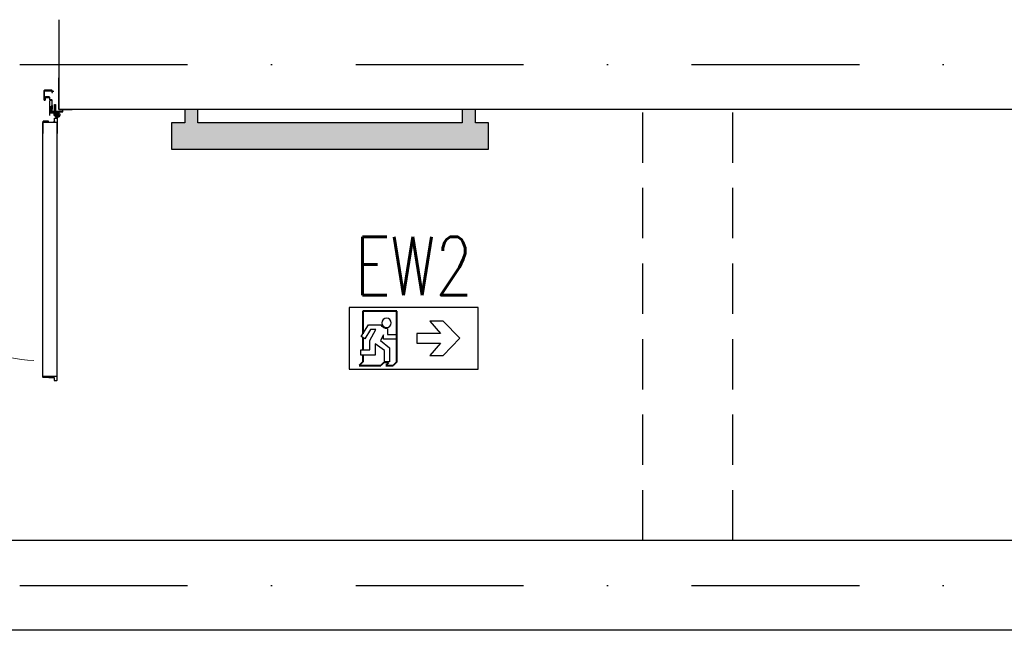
# Model space of a CAD drawing. Header units: millimetres. Extents: x 42924 to 92944, y -369470 to -179866.
# Tile 79 of 256: x 59478 to 59850, y -184587 to -184356. Entities that reach past the tile are written whole.
import ezdxf
from ezdxf.enums import TextEntityAlignment as Align

# ---------------------------------------------------------------- set-up
doc = ezdxf.new("R2010")
doc.units = ezdxf.units.MM
for name, pattern in [('CENTER', [0.6, 0.375, -0.075, 0.075, -0.075]), ('DASHDOT', [25.4, 12.7, -6.35, 0, -6.35]), ('HIDDEN', [9.525, 6.35, -3.175]), ('Hidden Line', [391.222223, 282.222223, -109])]:
    doc.linetypes.add(name, pattern=pattern)
doc.layers.get('0').update_dxf_attribs({"color": 8})
for name, color, linetype in [('!! 0_ Istn-sciany', 8, 'Continuous'), ('!! 0_ Istn-widok', 8, 'Continuous'), ('!! 0_Osie', 8, 'DASHDOT'), ('!! 2_Drzwi - nowe remont', 8, 'Continuous'), ('0-osie-liniA', 8, 'DASHDOT'), ('E1', 2, 'Continuous'), ('E_AW', 1, 'Continuous')]:
    doc.layers.add(name, color=color, linetype=linetype)
doc.layers.add('!! 0_Istn-grzejniki', color=8, linetype='Continuous', plot=False)
doc.styles.add('ELE1', font='romans.shx', dxfattribs={"width": 0.8, "height": 18})

# ---------------------------------------------------------------- blocks, each defined once
blk = doc.blocks.new('A$C6E7C69CA')
at = {"layer": 'E_AW', "lineweight": 40}
for p, q in [((30.87, 21.88), (43.67, 21.88)), ((30.87, 2.71), (30.87, 21.88)), ((43.67, 21.88), (43.67, 13.3)), ((43.67, 11.93), (43.67, 7.29)), ((43.67, 5.26), (43.67, 2.71)), ((30.87, 2.71), (32.22, 1.35)), ((34.94, 1.35), (32.22, 1.35)), ((33.91, 2.39), (34.94, 1.35)), ((35.83, 2.39), (36.86, 1.35)), ((45.03, 1.35), (36.86, 1.35)), ((43.67, 2.71), (45.03, 1.35))]:
    blk.add_line(p, q, dxfattribs=at)
at = {"layer": 'E_AW'}
for p, q in [((6.95, 11.64), (13.31, 18.16)), ((13.31, 18.16), (18.39, 18.16)), ((18.39, 18.16), (14.25, 13.45)), ((34.3, 15.36), (34.29, 13.07)), ((41.6, 16.7), (36.72, 16.71)), ((41.02, 10.79), (38.75, 14.93)), ((38.75, 14.93), (40.78, 14.93)), ((40.78, 14.93), (42.96, 11.45)), ((44.27, 12.33), (41.6, 16.7)), ((13.31, 5.13), (6.95, 11.64)), ((14.25, 13.45), (23.24, 13.45)), ((23.24, 13.45), (23.24, 9.83)), ((34.29, 13.07), (30.87, 13.07)), ((30.87, 13.07), (30.87, 11.31)), ((30.87, 11.31), (35.88, 11.3)), ((35.88, 11.3), (35.88, 12.92)), ((35.88, 12.92), (37.05, 10.76)), ((42.96, 11.45), (44.27, 12.33)), ((23.24, 9.83), (14.25, 9.83)), ((14.25, 9.83), (18.39, 5.13)), ((37.05, 10.76), (33.58, 8.01)), ((33.58, 8.01), (33.58, 2.71)), ((35.51, 7), (38.98, 9.58)), ((38.98, 9.58), (38.97, 5.26)), ((41.02, 7.29), (41.02, 10.79)), ((18.39, 5.13), (13.31, 5.13)), ((35.51, 2.71), (35.51, 7)), ((38.97, 5.26), (44.43, 5.26)), ((44.43, 7.29), (41.02, 7.29)), ((44.43, 5.26), (44.43, 7.29)), ((33.58, 2.71), (35.51, 2.71)), ((33.91, 2.39), (35.83, 2.39))]:
    blk.add_line(p, q, dxfattribs=at)
blk.add_lwpolyline([(0, 23.29), (48.82, 23.29), (48.82, 0), (0, 0)], close=True, dxfattribs=at)
blk.add_circle((34.7, 17.48), 1.75, dxfattribs=at)
blk.add_arc((34.7, 17.48), 2.16, 259.4003, 339.1396, dxfattribs=at)
blk = doc.blocks.new('BLOK OSI')
at = {"layer": '0-osie-liniA', "ltscale": 5}
for points in [[(48624.31, -198134.59), (52188.53, -198134.59)], [(48624.31, -198331.59), (52453.68, -198331.59)]]:
    blk.add_lwpolyline(points, dxfattribs=at)
blk = doc.blocks.new('zaw-dr-90-p')
at = {"color": 2, "linetype": 'CENTER', "ltscale": 0.2}
for p, q in [((12, 0), (-12, 0)), ((0, 12), (0, -12)), ((24.5, 24), (31, 24)), ((24.5, 19), (31, 19))]:
    blk.add_line(p, q, dxfattribs=at)
at = {"ltscale": 0.2}
for p, q in [((10, 12), (6.5, 12)), ((10, 0), (10, 6.5))]:
    blk.add_line(p, q, dxfattribs=at)
blk.add_lwpolyline([(10, 10), (10, 39), (6.5, 39), (6.5, 10)], dxfattribs=at)
blk.add_lwpolyline([(0, 6.5), (23.5, 6.5, 0.414214), (28, 11), (28, 31), (24.5, 31), (24.5, 11, -0.414214), (23.5, 10), (0, 10, 4.561698), (7.6, 6.5), (4.9, 4.2)], format="xyb", dxfattribs=at)
blk.add_lwpolyline([(-0.2, -0.2), (-2.5, -0.2), (-2.5, 0.2), (-0.2, 0.2), (-0.2, 2.5), (0.2, 2.5), (0.2, 0.2), (2.8, 0.2), (2.8, -0.2), (0.2, -0.2), (0.2, -2.8), (-0.2, -2.8)], close=True)
blk.add_circle((0, 0), 6.5, dxfattribs=at)
blk = doc.blocks.new('drzwi 90- sc 12')
for p, q in [((-13620.32, 20410.16), (-13620.32, 20313.77)), ((-13614.92, 20409.86), (-13620.32, 20409.86)), ((-13616.12, 20410.26), (-13620.22, 20410.26)), ((-13616.12, 20410.26), (-13620, 20410.26)), ((-13618.17, 20410.26), (-13616.22, 20410.26)), ((-13618.17, 20410.26), (-13616.22, 20410.26)), ((-13616.12, 20410.26), (-13616.12, 20411.46)), ((-13616.12, 20411.46), (-13615.02, 20411.46)), ((-13614.92, 20411.36), (-13614.92, 20313.77)), ((-13620.32, 20313.47), (-13620.32, 20317.97)), ((-13614.92, 20312.27), (-13614.92, 20317.97)), ((-13614.92, 20313.77), (-13620.32, 20313.77)), ((-13618.22, 20313.37), (-13620.22, 20313.37)), ((-13618.22, 20313.67), (-13618.22, 20313.37)), ((-13618.22, 20313.67), (-13616.42, 20313.67)), ((-13615.92, 20313.17), (-13615.92, 20312.17)), ((-13615.92, 20312.17), (-13615.02, 20312.17)), ((-13715.57, 20308.32), (-13715.57, 20308.56)), ((-13715.57, 20307.69), (-13715.57, 20308.56)), ((-13715.57, 20307.82), (-13715.57, 20308.56)), ((-13715.57, 20307.72), (-13715.37, 20307.72)), ((-13617.77, 20311.12), (-13617.77, 20305.72)), ((-13617.77, 20311.12), (-13617.77, 20305.72)), ((-13616.17, 20309.92), (-13617.37, 20309.92)), ((-13616.17, 20309.92), (-13616.17, 20311.02)), ((-13715.77, 20301.96), (-13716.27, 20301.96)), ((-13616.77, 20301.96), (-13616.27, 20301.96))]:
    blk.add_line(p, q)
for points in [[(-13665.27, 20284.96), (-13665.27, 20325.83)], [(-13615.57, 20309.64), (-13615.32, 20309.64), (-13615.32, 20309.82), (-13616.32, 20309.82), (-13616.32, 20309.64), (-13615.92, 20309.64)]]:
    blk.add_lwpolyline(points)
at = {"lineweight": 30}
for points in [[(-13716.27, 20308.92), (-13721.27, 20308.92)], [(-13716.27, 20308.92), (-13716.27, 20296.92)], [(-13614.27, 20308.92), (-13609.27, 20308.92)], [(-13614.27, 20308.92), (-13614.27, 20296.92)]]:
    blk.add_lwpolyline(points, dxfattribs=at)
at = {"ltscale": 0.2}
for points in [[(-13715.57, 20307.51), (-13715.57, 20309.48, 0.414214), (-13715.91, 20309.82), (-13719.43, 20309.82, 0.414214), (-13719.77, 20309.48), (-13719.77, 20308.92), (-13719.59, 20308.92), (-13719.59, 20309.48, -0.414214), (-13719.43, 20309.64), (-13716.97, 20309.64)], [(-13716.97, 20309.64), (-13715.91, 20309.64, -0.414214), (-13715.75, 20309.48), (-13715.75, 20307.51)], [(-13715.75, 20307.76), (-13715.75, 20305.58, 0.414214), (-13715.41, 20305.24), (-13714.96, 20305.24, -0.414214), (-13714.8, 20305.08), (-13714.8, 20304.48, 0.414214), (-13714.46, 20304.14), (-13713.28, 20304.14, 0.414214), (-13712.94, 20304.48), (-13712.94, 20305.15, -1), (-13712.75, 20305.15), (-13712.75, 20301.96, -0.414214), (-13712.91, 20301.8), (-13715.43, 20301.8, -0.414214), (-13715.59, 20301.96), (-13715.59, 20302.52), (-13715.77, 20302.52), (-13715.77, 20301.96, 0.414214), (-13715.43, 20301.62), (-13712.91, 20301.62, 0.414214), (-13712.57, 20301.96), (-13712.57, 20305.15, 1), (-13713.12, 20305.15), (-13713.12, 20304.48, -0.414214), (-13713.28, 20304.32), (-13714.46, 20304.32, -0.414214), (-13714.62, 20304.48), (-13714.62, 20305.08, 0.414214), (-13714.96, 20305.42), (-13715.41, 20305.42, -0.414214), (-13715.57, 20305.58), (-13715.57, 20307.64)], [(-13615.92, 20309.64), (-13616.63, 20309.64, 0.414214), (-13616.79, 20309.48), (-13616.79, 20305.58, -0.414214), (-13617.13, 20305.24), (-13617.58, 20305.24, 0.414214), (-13617.74, 20305.08), (-13617.74, 20304.48, -0.414214), (-13618.08, 20304.14), (-13619.26, 20304.14, -0.414214), (-13619.6, 20304.48), (-13619.6, 20305.15, 1), (-13619.79, 20305.15), (-13619.79, 20301.96, 0.414214), (-13619.63, 20301.8), (-13617.11, 20301.8, 0.414214), (-13616.95, 20301.96), (-13616.95, 20302.52), (-13616.77, 20302.52), (-13616.77, 20301.96, -0.414214), (-13617.11, 20301.62), (-13619.63, 20301.62, -0.414214), (-13619.97, 20301.96), (-13619.97, 20305.15, -1), (-13619.42, 20305.15), (-13619.42, 20304.48, 0.414214), (-13619.26, 20304.32), (-13618.08, 20304.32, 0.414214), (-13617.92, 20304.48), (-13617.92, 20305.08, -0.414214), (-13617.58, 20305.42), (-13617.13, 20305.42, 0.414214), (-13616.97, 20305.58), (-13616.97, 20309.48, -0.414214), (-13616.63, 20309.82), (-13613.11, 20309.82, -0.414214), (-13612.77, 20309.48), (-13612.77, 20308.92), (-13612.95, 20308.92), (-13612.95, 20309.48, 0.414214), (-13613.11, 20309.64), (-13615.57, 20309.64)]]:
    blk.add_lwpolyline(points, format="xyb", dxfattribs=at)
blk.add_lwpolyline([(-13616.79, 20308.82), (-13616.97, 20308.82), (-13616.97, 20307.42), (-13616.79, 20307.42)], close=True)
for centre, radius, start, end in [((-13620.22, 20410.16), 0.1, 90, 180), ((-13615.02, 20411.36), 0.1, 0, 90), ((-13620.22, 20313.47), 0.1, 180, 270), ((-13616.42, 20313.17), 0.5, 0, 90), ((-13615.02, 20312.27), 0.1, 270, 0), ((-13616.27, 20311.02), 0.1, 0, 90)]:
    blk.add_arc(centre, radius, start, end)
at = {"linetype": 'Hidden Line', "lineweight": 9, "ltscale": 0.05}
blk.add_arc((-13615.5, 20305.14), 99.12, 94.8005, 177.6944, dxfattribs=at)
at = {"xscale": 0.09999999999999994, "yscale": 0.09999999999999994, "zscale": 0.09999999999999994, "rotation": 180.0000000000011}
blk.add_blockref('zaw-dr-90-p', (-13614.92, 20310.92), dxfattribs=at)

msp = doc.modelspace()

# ---------------------------------------------------------------- hatches: boundary and pattern name
at = {"layer": '!! 0_Istn-grzejniki'}
h = msp.add_hatch(color=256, dxfattribs=at)
h.dxf.hatch_style = 1
h.paths.add_polyline_path([(59540.17428, -184390.3878), (59540.17428, -184395.3878), (59535.17428, -184395.3878), (59535.17428, -184405.3878), (59655.17428, -184405.3878), (59655.17428, -184395.3878), (59650.17428, -184395.3878), (59650.17428, -184390.3878), (59645.17428, -184390.3878), (59645.17428, -184395.3878), (59545.17428, -184395.3878), (59545.17428, -184390.3878)])

# ---------------------------------------------------------------- linework, layer by layer
at = {"layer": '!! 0_ Istn-sciany'}
for points in [[(59492.56735, -184356.3878), (59492.56735, -184390.3878)], [(59897.56735, -184390.3878), (59492.56735, -184390.3878)], [(60331.06735, -184587.3878), (58848.56735, -184587.3878), (58848.56735, -184553.3878)], [(60163.56735, -184553.3878), (58996.56735, -184553.3878)]]:
    msp.add_lwpolyline(points, dxfattribs=at)
at = {"layer": '!! 0_ Istn-widok', "linetype": 'HIDDEN', "ltscale": 3}
for points in [[(59713.56735, -184553.3878), (59713.56735, -184390.3878)], [(59713.56735, -184553.3878), (59713.56735, -184390.3878)], [(59747.56735, -184553.3878), (59747.56735, -184390.3878)], [(59747.56735, -184553.3878), (59747.56735, -184390.3878)]]:
    msp.add_lwpolyline(points, dxfattribs=at)
at = {"layer": '!! 0_Istn-grzejniki'}
msp.add_lwpolyline([(59540.17428, -184390.3878), (59540.17428, -184395.3878), (59535.17428, -184395.3878), (59535.17428, -184405.3878), (59655.17428, -184405.3878), (59655.17428, -184395.3878), (59650.17428, -184395.3878), (59650.17428, -184390.3878), (59645.17428, -184390.3878), (59645.17428, -184395.3878), (59545.17428, -184395.3878), (59545.17428, -184390.3878)], close=True, dxfattribs=at)

# ---------------------------------------------------------------- block references
at = {"layer": '!! 0_Osie'}
msp.add_blockref('BLOK OSI', (8819.85593, 13761.2005), dxfattribs=at)
at = {"layer": '!! 2_Drzwi - nowe remont', "xscale": -1, "rotation": 180}
msp.add_blockref('drzwi 90- sc 12', (73106.83705, -164081.46346), dxfattribs=at)
at = {"layer": 'E_AW', "linetype": 'ByBlock', "xscale": -1}
msp.add_blockref('A$C6E7C69CA', (59651.24245, -184488.56708), dxfattribs=at)

# ---------------------------------------------------------------- texts
at = {"layer": 'E1', "style": 'ELE1', "width": 0.75}
msp.add_text('EW2', height=22, dxfattribs=at).set_placement((59626.8346, -184449.54187), align=Align.MIDDLE_CENTER)

doc.saveas('drawing.dxf')
